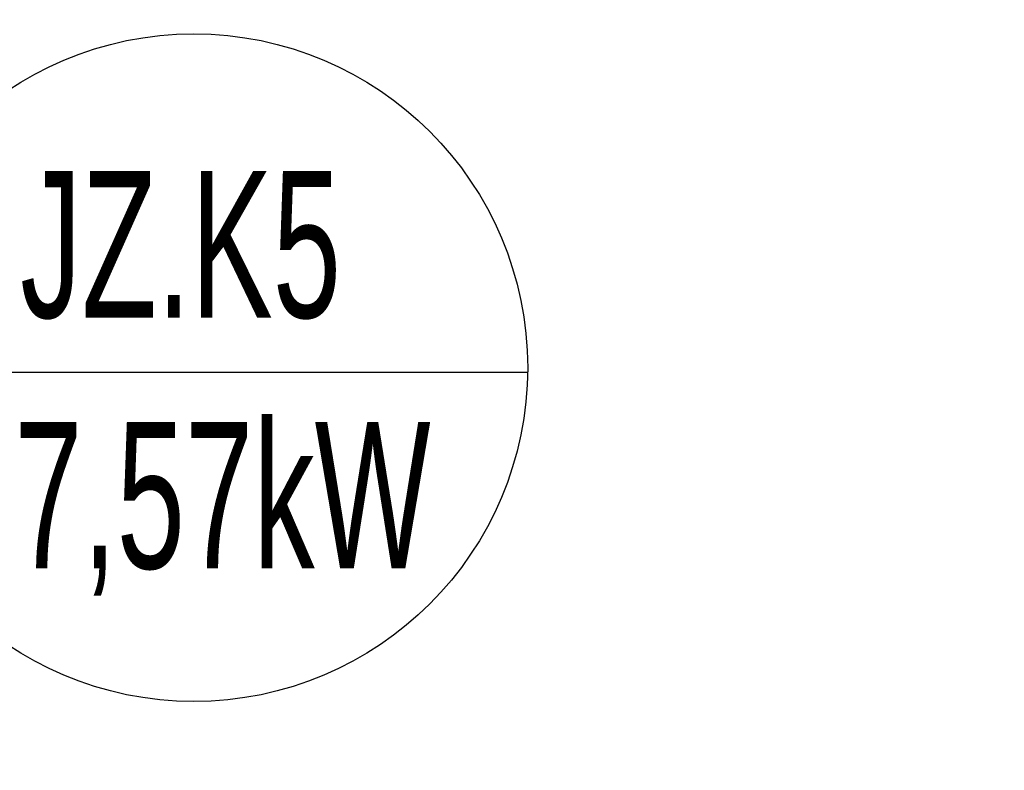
# Model space of a CAD drawing. Header units: millimetres. Extents: x -165365 to -33565, y 7406 to 103342.
# Tile 203 of 256: x -81829 to -80536, y 23941 to 24927. Entities that reach past the tile are written whole.
import ezdxf

# ---------------------------------------------------------------- set-up
doc = ezdxf.new("R2010")
doc.units = ezdxf.units.MM
doc.header["$MEASUREMENT"] = 0
doc.linetypes.add('ACAD_ISO03W100', pattern=[150, 60, -90])
doc.layers.add('ELEK CIENKIE', color=80, linetype='Continuous')
doc.layers.add('ELEK OPIS', color=140, linetype='Continuous')
doc.styles.add('Arial', font='arial.ttf')

msp = doc.modelspace()

# ---------------------------------------------------------------- linework, layer by layer
at = {"layer": 'ELEK CIENKIE', "color": 80, "linetype": 'ACAD_ISO03W100', "ltscale": 3}
msp.add_circle((-80405, 26479.5), 4350, dxfattribs=at)
at = {"layer": 'ELEK OPIS'}
msp.add_line((-82038.93233, 24463.6883), (-81162.07437, 24463.6883), dxfattribs=at)
msp.add_circle((-81600.54552, 24469.76922), 438.42898, dxfattribs=at)

# ---------------------------------------------------------------- texts
at = {"layer": 'ELEK OPIS', "style": 'Arial', "width": 0.6}
for s, p in [('JZ.K5', (-81828.5, 24535.5)), ('17,57kW', (-81926.12655, 24206.04607))]:
    msp.add_text(s, height=192.456, dxfattribs=at).set_placement(p)

doc.saveas('drawing.dxf')
